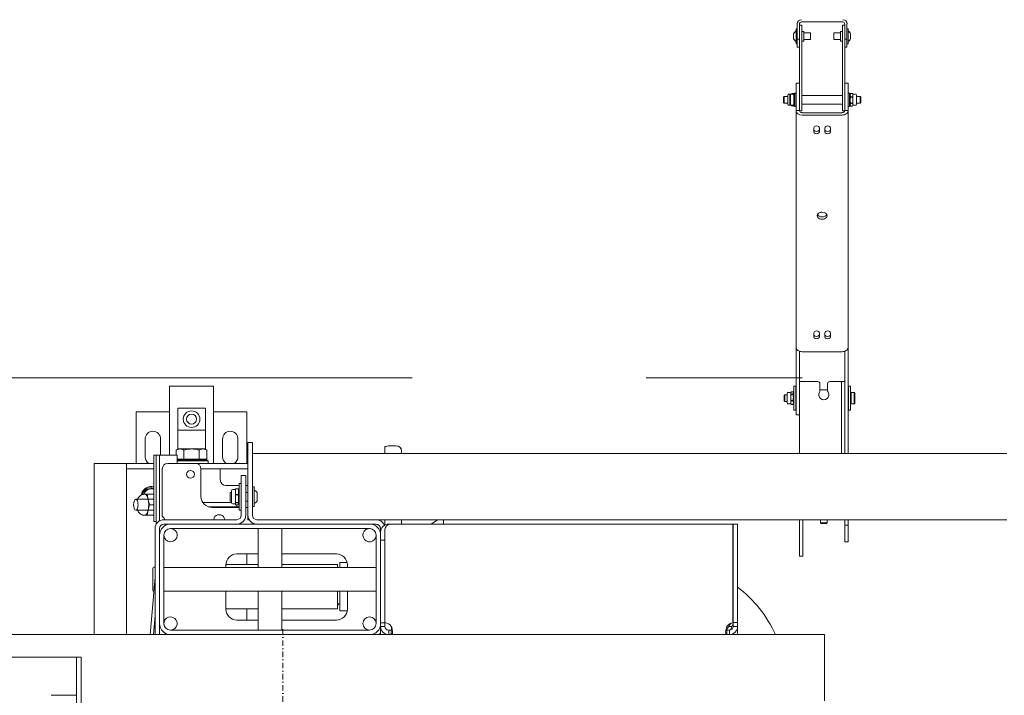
# Model space of a CAD drawing. Header units: millimetres. Extents: x -70269 to 35056, y -51814 to 48966.
# Tile 204 of 220: x -33448 to -32558, y 32493 to 33105. Entities that reach past the tile are written whole.
import ezdxf

# ---------------------------------------------------------------- set-up
doc = ezdxf.new("R2010")
doc.units = ezdxf.units.MM
doc.linetypes.add('DASHDOT', pattern=[1, 0.5, -0.25, 0, -0.25])
doc.linetypes.add('Przerywana podwójnie', pattern=[109.361107, 52.916665, -21.166666, 14.111111, -21.166666])
doc.layers.add('00 - nowa technologia myjni_Nr_pióra__95', color=7, linetype='Continuous', lineweight=20, true_color=0x7c7c7c)
doc.layers.add('410-K Osie główne_Nr_pióra__95', color=7, linetype='Continuous', lineweight=20, true_color=0x7c7c7c)
doc.layers.add('XREF', color=8, linetype='Continuous', lineweight=9)

# ---------------------------------------------------------------- blocks, each defined once
blk = doc.blocks.new('parter 2025.10.15')
at = {"layer": '00 - nowa technologia myjni_Nr_pióra__95', "color": 8, "linetype": 'Continuous', "lineweight": 5}
for p, q in [((575.679, 2766.037), (571.958, 2766.037)), ((571.469, 2764.737), (571.469, 2765.417)), ((571.568, 2765.417), (571.469, 2765.417)), ((571.568, 2765.847), (571.568, 2764.987)), ((571.769, 2765.847), (571.769, 2764.987)), ((571.769, 2765.737), (571.969, 2765.737)), ((571.769, 2765.737), (571.769, 2765.237)), ((571.769, 2764.237), (571.769, 2765.237)), ((571.969, 2765.737), (571.969, 2765.237)), ((571.969, 2764.237), (571.969, 2765.237)), ((572.018, 2765.182), (572.168, 2765.182)), ((572.168, 2765.182), (572.168, 2764.612)), ((575.468, 2764.862), (575.468, 2765.182)), ((575.618, 2765.182), (575.468, 2765.182)), ((575.668, 2765.237), (575.668, 2765.737)), ((575.869, 2765.737), (575.668, 2765.737)), ((575.668, 2765.237), (575.668, 2764.237)), ((575.869, 2764.987), (575.869, 2765.847)), ((576.068, 2764.987), (576.068, 2765.847)), ((576.068, 2765.417), (576.068, 2764.737)), ((576.068, 2765.417), (576.169, 2765.417)), ((576.068, 2765.137), (576.068, 2765.136)), ((576.169, 2765.417), (576.169, 2764.737)), ((571.24, 2764.968), (571.238, 2764.965)), ((571.238, 2764.965), (571.238, 2764.862)), ((571.238, 2764.862), (571.238, 2764.854)), ((571.24, 2764.859), (571.238, 2764.862)), ((571.24, 2764.859), (571.238, 2764.854)), ((571.238, 2764.854), (571.238, 2764.846)), ((571.238, 2764.846), (571.238, 2764.634)), ((571.24, 2764.629), (571.238, 2764.634)), ((571.238, 2764.626), (571.238, 2764.634)), ((571.238, 2764.626), (571.24, 2764.629)), ((571.238, 2764.626), (571.238, 2764.509)), ((571.238, 2764.509), (571.24, 2764.506)), ((571.24, 2764.506), (571.238, 2764.509)), ((571.469, 2764.057), (571.469, 2764.737)), ((571.568, 2764.987), (571.568, 2764.487)), ((571.568, 2764.487), (571.769, 2764.487)), ((571.568, 2764.487), (571.568, 2764.237)), ((571.568, 2764.237), (571.568, 2763.737)), ((571.769, 2764.987), (571.769, 2764.487)), ((571.769, 2764.487), (571.769, 2764.237)), ((571.769, 2764.237), (571.769, 2764.022)), ((571.769, 2764.237), (571.769, 2763.804)), ((571.969, 2764.237), (571.969, 2763.804)), ((572.018, 2764.292), (572.168, 2764.292)), ((572.018, 2764.292), (572.168, 2764.292)), ((572.018, 2764.292), (572.168, 2764.292)), ((572.018, 2764.292), (572.168, 2764.292)), ((572.168, 2765.037), (572.769, 2765.037)), ((572.168, 2764.612), (572.168, 2764.292)), ((572.168, 2764.437), (572.769, 2764.437)), ((572.168, 2764.437), (572.769, 2764.437)), ((572.168, 2764.437), (572.769, 2764.437)), ((572.168, 2764.437), (572.769, 2764.437)), ((572.769, 2765.037), (572.769, 2764.737)), ((572.769, 2764.737), (572.769, 2764.437)), ((574.868, 2764.737), (574.868, 2765.037)), ((575.468, 2765.037), (574.868, 2765.037)), ((574.868, 2764.437), (574.868, 2764.737)), ((575.468, 2764.437), (574.868, 2764.437)), ((575.468, 2764.437), (574.868, 2764.437)), ((575.468, 2764.437), (574.868, 2764.437)), ((575.468, 2764.437), (574.868, 2764.437)), ((575.468, 2764.292), (575.468, 2764.862)), ((575.618, 2764.292), (575.468, 2764.292)), ((575.618, 2764.292), (575.468, 2764.292)), ((575.618, 2764.292), (575.468, 2764.292)), ((575.618, 2764.292), (575.468, 2764.292)), ((575.668, 2763.804), (575.668, 2764.237)), ((575.869, 2764.487), (575.869, 2764.987)), ((576.068, 2764.487), (575.869, 2764.487)), ((575.869, 2764.237), (575.869, 2764.487)), ((575.869, 2764.237), (575.869, 2763.737)), ((575.869, 2763.804), (575.869, 2764.237)), ((576.068, 2764.487), (576.068, 2764.987)), ((576.068, 2764.737), (576.068, 2764.057)), ((576.068, 2764.237), (576.068, 2764.487)), ((576.068, 2764.237), (576.068, 2763.737)), ((576.169, 2764.737), (576.169, 2764.057)), ((576.397, 2764.968), (576.398, 2764.965)), ((576.397, 2764.968), (576.398, 2764.965)), ((576.397, 2764.846), (576.398, 2764.848)), ((576.398, 2764.84), (576.397, 2764.846)), ((576.397, 2764.615), (576.398, 2764.62)), ((576.397, 2764.615), (576.398, 2764.612)), ((576.398, 2764.509), (576.397, 2764.506)), ((576.398, 2764.508), (576.397, 2764.506)), ((576.398, 2764.967), (576.398, 2764.965)), ((576.398, 2764.848), (576.398, 2764.965)), ((576.398, 2764.848), (576.398, 2764.84)), ((576.398, 2764.628), (576.398, 2764.84)), ((576.398, 2764.62), (576.398, 2764.628)), ((576.398, 2764.612), (576.398, 2764.62)), ((576.398, 2764.509), (576.398, 2764.612)), ((571.568, 2764.057), (571.469, 2764.057)), ((571.568, 2764.057), (571.469, 2764.057)), ((571.568, 2764.057), (571.469, 2764.057)), ((571.568, 2764.057), (571.469, 2764.057)), ((571.568, 2763.737), (571.769, 2763.737)), ((571.769, 2763.804), (571.769, 2763.371)), ((571.769, 2758.987), (571.769, 2763.371)), ((571.969, 2763.804), (571.969, 2763.371)), ((571.969, 2758.987), (571.969, 2763.371)), ((575.668, 2763.371), (575.668, 2763.804)), ((575.668, 2763.371), (575.668, 2758.987)), ((575.869, 2763.371), (575.869, 2763.804)), ((576.068, 2763.737), (575.869, 2763.737)), ((575.869, 2763.371), (575.869, 2758.987)), ((576.068, 2764.057), (576.169, 2764.057)), ((576.068, 2764.057), (576.169, 2764.057)), ((576.068, 2764.057), (576.169, 2764.057)), ((576.068, 2764.057), (576.169, 2764.057)), ((571.469, 2758.046), (571.469, 2760.487)), ((571.769, 2760.487), (571.469, 2760.487)), ((575.869, 2760.487), (575.869, 2760.048)), ((575.869, 2760.487), (576.169, 2760.487)), ((575.869, 2760.048), (575.869, 2758.046)), ((576.169, 2760.487), (576.169, 2760.048)), ((576.169, 2760.048), (576.169, 2758.046)), ((570.329, 2759.226), (570.39, 2759.287)), ((570.329, 2759.226), (570.329, 2758.755)), ((570.39, 2759.287), (570.39, 2758.694)), ((570.39, 2759.287), (570.708, 2759.287)), ((570.708, 2759.406), (570.708, 2758.579)), ((570.79, 2759.487), (570.968, 2759.487)), ((570.909, 2759.427), (570.968, 2759.487)), ((570.909, 2758.755), (570.909, 2759.427)), ((570.968, 2758.723), (570.968, 2759.487)), ((571.248, 2759.487), (570.968, 2759.487)), ((571.051, 2759.487), (571.058, 2759.507)), ((571.076, 2759.543), (571.077, 2759.543)), ((571.077, 2759.543), (571.236, 2759.543)), ((571.236, 2759.543), (571.236, 2759.543)), ((571.248, 2758.723), (571.248, 2759.487)), ((571.308, 2759.427), (571.248, 2759.487)), ((571.308, 2759.432), (571.265, 2759.507)), ((571.308, 2759.547), (571.349, 2759.587)), ((571.308, 2759.547), (571.308, 2759.227)), ((571.308, 2759.227), (571.308, 2758.427)), ((571.349, 2759.587), (571.349, 2759.244)), ((571.349, 2759.587), (571.469, 2759.587)), ((571.349, 2759.244), (571.349, 2758.387)), ((571.769, 2758.987), (571.769, 2757.997)), ((571.769, 2758.046), (571.769, 2758.911)), ((575.668, 2759.387), (571.969, 2759.387)), ((571.969, 2758.987), (571.969, 2757.987)), ((575.668, 2757.987), (575.668, 2758.987)), ((575.869, 2758.905), (575.869, 2758.987)), ((576.169, 2759.488), (576.169, 2759.587)), ((576.288, 2759.587), (576.169, 2759.587)), ((576.169, 2758.387), (576.169, 2759.488)), ((576.169, 2758.587), (576.169, 2759.335)), ((576.288, 2759.488), (576.288, 2759.587)), ((576.328, 2759.547), (576.288, 2759.587)), ((576.328, 2759.547), (576.288, 2759.587)), ((576.288, 2758.387), (576.288, 2759.488)), ((576.328, 2759.432), (576.395, 2759.547)), ((576.328, 2759.455), (576.328, 2759.547)), ((576.328, 2758.427), (576.328, 2759.455)), ((576.328, 2758.752), (576.328, 2759.432)), ((576.401, 2759.557), (576.395, 2759.547)), ((576.401, 2759.555), (576.401, 2759.557)), ((576.561, 2759.557), (576.401, 2759.557)), ((576.561, 2759.555), (576.401, 2759.555)), ((576.401, 2759.232), (576.401, 2759.255)), ((576.561, 2759.255), (576.401, 2759.255)), ((576.561, 2759.232), (576.401, 2759.232)), ((576.561, 2759.555), (576.561, 2759.557)), ((576.561, 2759.557), (576.564, 2759.547)), ((576.561, 2759.232), (576.561, 2759.255)), ((576.586, 2759.487), (576.564, 2759.547)), ((576.586, 2759.405), (576.586, 2759.487)), ((576.847, 2759.487), (576.586, 2759.487)), ((576.586, 2758.959), (576.586, 2759.405)), ((576.586, 2758.723), (576.586, 2758.959)), ((576.929, 2758.766), (576.929, 2759.406)), ((577.247, 2759.287), (576.929, 2759.287)), ((577.247, 2758.828), (577.247, 2759.287)), ((577.309, 2759.226), (577.247, 2759.287)), ((577.309, 2758.861), (577.309, 2759.226)), ((570.329, 2758.755), (570.329, 2758.748)), ((570.329, 2758.748), (570.39, 2758.687)), ((570.39, 2758.694), (570.39, 2758.687)), ((570.39, 2758.687), (570.708, 2758.687)), ((570.708, 2758.579), (570.708, 2758.568)), ((570.79, 2758.487), (571.051, 2758.487)), ((570.909, 2758.547), (570.909, 2758.755)), ((570.909, 2758.547), (570.968, 2758.487)), ((570.968, 2758.487), (570.968, 2758.723)), ((571.248, 2758.487), (570.968, 2758.487)), ((571.051, 2758.487), (571.058, 2758.467)), ((571.076, 2758.431), (571.077, 2758.431)), ((571.077, 2758.437), (571.236, 2758.437)), ((571.077, 2758.437), (571.077, 2758.431)), ((571.077, 2758.431), (571.236, 2758.431)), ((571.236, 2758.437), (571.236, 2758.431)), ((571.248, 2758.487), (571.248, 2758.723)), ((571.308, 2758.547), (571.248, 2758.487)), ((571.308, 2758.542), (571.265, 2758.467)), ((571.308, 2758.427), (571.349, 2758.387)), ((571.349, 2758.387), (571.469, 2758.387)), ((571.349, 2758.387), (571.469, 2758.387)), ((571.469, 2758.046), (571.469, 2758.009)), ((571.469, 2758.009), (571.469, 2757.997)), ((571.769, 2758.009), (571.469, 2758.009)), ((571.469, 2736.572), (571.469, 2757.997)), ((571.769, 2758.046), (571.769, 2758.009)), ((571.769, 2758.009), (571.769, 2757.997)), ((571.769, 2757.987), (571.969, 2757.987)), ((575.668, 2758.587), (571.968, 2758.587)), ((575.668, 2758.587), (571.969, 2758.587)), ((575.869, 2757.987), (575.668, 2757.987)), ((575.869, 2758.009), (575.869, 2758.046)), ((575.869, 2757.997), (575.869, 2758.009)), ((575.869, 2758.009), (576.169, 2758.009)), ((576.288, 2758.387), (576.169, 2758.387)), ((576.288, 2758.387), (576.169, 2758.387)), ((576.169, 2758.009), (576.169, 2758.046)), ((576.169, 2757.997), (576.169, 2758.009)), ((576.169, 2736.572), (576.169, 2757.997)), ((576.328, 2758.427), (576.288, 2758.387)), ((576.328, 2758.427), (576.288, 2758.387)), ((576.328, 2758.542), (576.328, 2758.752)), ((576.328, 2758.542), (576.395, 2758.427)), ((576.401, 2758.418), (576.395, 2758.427)), ((576.401, 2758.664), (576.401, 2758.686)), ((576.561, 2758.686), (576.401, 2758.686)), ((576.561, 2758.664), (576.401, 2758.664)), ((576.561, 2758.418), (576.401, 2758.418)), ((576.561, 2758.664), (576.561, 2758.686)), ((576.561, 2758.686), (576.561, 2758.686)), ((576.561, 2758.418), (576.564, 2758.427)), ((576.586, 2758.487), (576.564, 2758.427)), ((576.586, 2758.54), (576.586, 2758.723)), ((576.586, 2758.487), (576.586, 2758.54)), ((576.847, 2758.487), (576.586, 2758.487)), ((576.586, 2758.487), (576.669, 2758.487)), ((576.929, 2758.568), (576.929, 2758.766)), ((577.247, 2758.687), (576.929, 2758.687)), ((577.247, 2758.687), (577.247, 2758.828)), ((577.309, 2758.748), (577.247, 2758.687)), ((577.309, 2758.748), (577.309, 2758.861)), ((572.018, 2757.82), (575.618, 2757.82)), ((572.018, 2757.608), (575.618, 2757.608)), ((573.069, 2756.088), (573.069, 2756.441)), ((573.568, 2756.088), (573.568, 2756.441)), ((574.068, 2756.088), (574.068, 2756.441)), ((574.568, 2756.088), (574.568, 2756.441)), ((573.069, 2737.527), (573.069, 2737.88)), ((573.568, 2737.527), (573.568, 2737.88)), ((574.068, 2737.527), (574.068, 2737.88)), ((574.568, 2737.527), (574.568, 2737.88)), ((571.469, 2736.572), (571.469, 2736.501)), ((571.469, 2736.501), (571.469, 2736.324)), ((571.469, 2736.324), (571.469, 2736.183)), ((571.469, 2736.183), (571.469, 2730.915)), ((571.769, 2736.225), (571.769, 2736.183)), ((571.769, 2736.183), (571.769, 2731.054)), ((575.618, 2736.183), (572.018, 2736.183)), ((575.618, 2736.183), (572.018, 2736.183)), ((575.869, 2736.183), (575.869, 2736.225)), ((575.869, 2730.279), (575.869, 2736.183)), ((576.169, 2736.501), (576.169, 2736.572)), ((576.169, 2736.501), (576.169, 2736.324)), ((576.169, 2736.183), (576.169, 2736.324)), ((576.169, 2730.279), (576.169, 2736.183)), ((514.769, 2733.076), (515.519, 2733.076)), ((514.769, 2733.076), (514.769, 2726.826)), ((518.019, 2733.076), (515.519, 2733.076)), ((518.019, 2733.076), (518.768, 2733.076)), ((518.768, 2733.076), (518.768, 2726.076)), ((571.248, 2733.076), (571.248, 2731.561)), ((571.248, 2733.076), (571.449, 2733.076)), ((571.449, 2733.076), (571.449, 2731.561)), ((571.769, 2726.976), (571.769, 2733.476)), ((571.769, 2733.476), (572.318, 2733.476)), ((573.418, 2733.476), (572.318, 2733.476)), ((573.618, 2732.622), (573.618, 2733.275)), ((574.319, 2732.622), (574.319, 2733.275)), ((575.519, 2733.476), (574.518, 2733.476)), ((575.569, 2733.476), (575.569, 2732.976)), ((575.869, 2733.476), (575.569, 2733.476)), ((576.189, 2733.076), (576.189, 2731.561)), ((576.189, 2733.076), (576.389, 2733.076)), ((576.389, 2733.076), (576.389, 2731.561)), ((570.388, 2732.214), (570.45, 2732.276)), ((570.388, 2732.214), (570.388, 2731.739)), ((570.45, 2732.276), (570.45, 2731.678)), ((570.45, 2732.276), (570.649, 2732.276)), ((570.649, 2732.394), (570.649, 2731.56)), ((570.73, 2732.476), (570.991, 2732.476)), ((570.991, 2732.476), (571.006, 2732.516)), ((570.991, 2732.476), (570.991, 2732.439)), ((570.991, 2732.439), (570.991, 2732.044)), ((571.016, 2732.542), (571.017, 2732.542)), ((571.017, 2732.542), (571.176, 2732.542)), ((571.017, 2732.335), (571.176, 2732.335)), ((571.017, 2732.335), (571.017, 2732.315)), ((571.017, 2732.315), (571.176, 2732.315)), ((571.176, 2732.542), (571.176, 2732.542)), ((571.176, 2732.335), (571.176, 2732.315)), ((571.188, 2732.525), (571.194, 2732.515)), ((571.248, 2732.421), (571.194, 2732.516)), ((571.248, 2732.421), (571.194, 2732.515)), ((571.449, 2732.675), (571.469, 2732.696)), ((571.449, 2732.675), (571.449, 2732.311)), ((571.449, 2732.311), (571.449, 2731.276)), ((573.618, 2732.725), (574.319, 2732.725)), ((575.569, 2732.976), (575.569, 2726.976)), ((576.189, 2732.426), (576.168, 2732.446)), ((576.189, 2732.426), (576.169, 2732.445)), ((576.389, 2732.416), (576.449, 2732.476)), ((576.389, 2732.416), (576.389, 2731.538)), ((576.449, 2732.476), (576.449, 2731.479)), ((576.449, 2732.476), (576.729, 2732.476)), ((576.788, 2732.416), (576.729, 2732.476)), ((576.729, 2732.476), (576.729, 2731.479)), ((576.788, 2732.416), (576.729, 2732.476)), ((576.788, 2732.416), (576.788, 2731.538)), ((570.388, 2731.739), (570.388, 2731.737)), ((570.388, 2731.737), (570.45, 2731.676)), ((570.45, 2731.678), (570.45, 2731.676)), ((570.45, 2731.676), (570.649, 2731.676)), ((570.45, 2731.676), (570.649, 2731.676)), ((570.649, 2731.56), (570.649, 2731.557)), ((570.73, 2731.475), (570.991, 2731.475)), ((570.73, 2731.475), (570.991, 2731.475)), ((570.991, 2732.044), (570.991, 2731.581)), ((570.991, 2731.581), (570.991, 2731.479)), ((570.991, 2731.479), (570.991, 2731.475)), ((570.991, 2731.475), (571.006, 2731.436)), ((571.016, 2731.41), (571.017, 2731.41)), ((571.017, 2731.773), (571.017, 2731.749)), ((571.017, 2731.773), (571.176, 2731.773)), ((571.017, 2731.749), (571.176, 2731.749)), ((571.017, 2731.413), (571.176, 2731.413)), ((571.017, 2731.413), (571.017, 2731.41)), ((571.017, 2731.41), (571.176, 2731.41)), ((571.176, 2731.773), (571.176, 2731.749)), ((571.176, 2731.413), (571.176, 2731.41)), ((571.176, 2731.41), (571.176, 2731.41)), ((571.248, 2731.531), (571.194, 2731.436)), ((571.248, 2731.531), (571.194, 2731.436)), ((571.248, 2731.561), (571.248, 2730.876)), ((571.449, 2731.561), (571.449, 2730.876)), ((571.449, 2731.276), (571.469, 2731.256)), ((575.869, 2732.104), (575.869, 2726.976)), ((576.189, 2731.526), (576.168, 2731.505)), ((576.189, 2731.526), (576.169, 2731.506)), ((576.189, 2731.561), (576.189, 2730.876)), ((576.389, 2731.561), (576.389, 2730.876)), ((576.389, 2731.538), (576.389, 2731.536)), ((576.389, 2731.536), (576.449, 2731.475)), ((576.449, 2731.479), (576.449, 2731.475)), ((576.449, 2731.475), (576.729, 2731.475)), ((576.449, 2731.475), (576.729, 2731.475)), ((576.788, 2731.536), (576.729, 2731.475)), ((576.788, 2731.536), (576.729, 2731.475)), ((576.729, 2731.479), (576.729, 2731.475)), ((576.729, 2731.476), (576.729, 2731.475)), ((576.788, 2731.538), (576.788, 2731.536)), ((514.769, 2730.747), (511.769, 2730.747)), ((511.769, 2730.747), (511.769, 2726.076)), ((515.519, 2729.076), (515.519, 2731.076)), ((518.019, 2731.076), (515.519, 2731.076)), ((518.019, 2729.076), (518.019, 2731.076)), ((521.769, 2730.747), (518.768, 2730.747)), ((521.769, 2730.747), (521.769, 2726.076)), ((571.248, 2730.876), (571.449, 2730.876)), ((571.248, 2730.876), (571.449, 2730.876)), ((571.469, 2730.476), (571.469, 2730.915)), ((571.769, 2730.476), (571.469, 2730.476)), ((571.769, 2730.476), (571.469, 2730.476)), ((576.189, 2730.876), (576.389, 2730.876)), ((576.189, 2730.876), (576.389, 2730.876)), ((575.869, 2730.279), (575.869, 2729.218)), ((576.169, 2730.279), (576.169, 2729.218)), ((518.019, 2729.076), (515.519, 2729.076)), ((515.519, 2729.076), (515.519, 2727.347)), ((518.019, 2729.076), (518.019, 2727.347)), ((575.869, 2726.976), (575.869, 2729.218)), ((576.169, 2726.976), (576.169, 2729.218)), ((512.569, 2726.676), (512.569, 2728.275)), ((513.969, 2728.275), (513.969, 2726.826)), ((519.568, 2726.676), (519.568, 2728.275)), ((520.968, 2728.275), (520.968, 2726.676)), ((521.868, 2727.976), (521.868, 2727.683)), ((522.269, 2727.976), (521.868, 2727.976)), ((522.269, 2727.976), (522.269, 2727.683)), ((513.369, 2726.326), (513.369, 2726.826)), ((513.369, 2726.826), (513.568, 2726.826)), ((513.868, 2726.826), (513.568, 2726.826)), ((513.568, 2726.326), (513.568, 2726.826)), ((513.868, 2726.326), (513.868, 2726.826)), ((515.081, 2726.826), (513.868, 2726.826)), ((515.472, 2726.826), (515.081, 2726.826)), ((515.569, 2727.376), (515.383, 2727.269)), ((515.383, 2726.826), (515.383, 2727.268)), ((515.472, 2726.826), (515.472, 2726.076)), ((515.569, 2727.376), (515.729, 2727.376)), ((515.729, 2727.376), (516.769, 2727.376)), ((516.076, 2726.456), (516.076, 2727.268)), ((516.769, 2727.376), (517.808, 2727.376)), ((517.461, 2726.456), (517.461, 2727.268)), ((517.808, 2727.376), (517.822, 2727.376)), ((517.808, 2727.376), (517.822, 2727.375)), ((517.822, 2727.376), (517.968, 2727.376)), ((517.968, 2727.376), (518.154, 2727.269)), ((518.154, 2726.456), (518.154, 2727.268)), ((521.868, 2725.561), (521.868, 2727.683)), ((522.269, 2725.561), (522.269, 2727.683)), ((522.269, 2726.976), (590.532, 2726.976)), ((534.269, 2726.976), (534.269, 2727.576)), ((534.818, 2727.666), (535.269, 2727.666)), ((535.768, 2727.189), (535.768, 2726.976)), ((507.968, 2726.076), (508.868, 2726.076)), ((507.968, 2710.576), (507.968, 2726.076)), ((508.868, 2726.076), (510.869, 2726.076)), ((510.869, 2726.076), (510.869, 2725.576)), ((510.869, 2726.076), (511.868, 2726.076)), ((511.868, 2726.076), (513.369, 2726.076)), ((513.369, 2721.326), (513.369, 2726.326)), ((513.568, 2726.326), (513.568, 2720.563)), ((513.868, 2720.868), (513.868, 2726.326)), ((517.119, 2726.076), (514.619, 2726.076)), ((515.471, 2726.456), (516.076, 2726.456)), ((515.518, 2726.376), (515.472, 2726.376)), ((518.268, 2726.301), (515.472, 2726.301)), ((518.194, 2726.376), (515.518, 2726.376)), ((515.519, 2726.456), (515.519, 2726.376)), ((515.644, 2726.376), (515.644, 2726.456)), ((516.076, 2726.456), (517.461, 2726.456)), ((517.124, 2726.076), (521.868, 2726.076)), ((517.461, 2726.456), (518.154, 2726.456)), ((517.893, 2726.376), (517.893, 2726.456)), ((518.019, 2726.456), (518.019, 2726.376)), ((518.194, 2726.376), (518.268, 2726.301)), ((518.268, 2726.301), (518.268, 2726.076)), ((510.869, 2725.576), (511.868, 2725.576)), ((510.869, 2725.576), (510.869, 2725.136)), ((510.869, 2710.576), (510.869, 2725.136)), ((513.369, 2725.576), (511.868, 2725.576)), ((514.119, 2725.576), (514.119, 2722.075)), ((521.868, 2725.576), (517.618, 2725.576)), ((517.618, 2723.076), (517.618, 2725.576)), ((519.368, 2725.576), (519.368, 2725.136)), ((519.368, 2725.136), (519.368, 2724.575)), ((521.868, 2725.561), (521.868, 2724.147)), ((522.269, 2725.561), (522.269, 2724.147)), ((521.068, 2724.004), (521.068, 2724.251)), ((521.268, 2724.251), (521.068, 2724.251)), ((521.268, 2723.975), (521.268, 2724.976)), ((521.669, 2724.976), (521.268, 2724.976)), ((521.669, 2723.975), (521.669, 2724.976)), ((521.868, 2724.147), (521.868, 2721.376)), ((522.269, 2721.376), (522.269, 2724.147)), ((512.311, 2723.275), (512.302, 2723.236)), ((512.311, 2723.275), (512.525, 2723.275)), ((512.525, 2723.275), (512.74, 2723.275)), ((513.369, 2723.275), (512.74, 2723.275)), ((512.74, 2723.275), (512.847, 2722.801)), ((519.868, 2724.076), (521.068, 2724.076)), ((520.269, 2722.939), (520.269, 2723.451)), ((520.392, 2723.451), (520.269, 2723.451)), ((520.392, 2723.594), (520.392, 2723.168)), ((520.499, 2723.701), (520.739, 2723.701)), ((520.739, 2723.701), (520.746, 2723.72)), ((520.739, 2723.701), (520.741, 2723.704)), ((520.739, 2723.701), (520.739, 2723.501)), ((520.739, 2723.501), (520.739, 2723.191)), ((520.773, 2723.767), (520.773, 2723.757)), ((520.773, 2723.767), (520.976, 2723.767)), ((520.773, 2723.757), (520.976, 2723.757)), ((520.773, 2723.244), (520.976, 2723.244)), ((520.773, 2723.244), (520.773, 2723.211)), ((520.976, 2723.767), (520.976, 2723.757)), ((520.976, 2723.244), (520.976, 2723.211)), ((521.068, 2723.631), (521.017, 2723.72)), ((521.026, 2723.704), (521.027, 2723.703)), ((521.068, 2723.631), (521.026, 2723.704)), ((521.068, 2721.851), (521.068, 2724.004)), ((521.268, 2721.376), (521.268, 2723.975)), ((521.669, 2724.076), (521.868, 2724.076)), ((521.669, 2723.975), (521.669, 2721.376)), ((521.868, 2723.451), (521.669, 2723.451)), ((522.269, 2722.803), (522.269, 2723.941)), ((522.269, 2723.941), (522.419, 2723.941)), ((522.419, 2723.941), (522.419, 2722.803)), ((522.708, 2723.279), (522.708, 2723.373)), ((522.708, 2722.729), (522.708, 2723.279)), ((511.729, 2722.826), (513.369, 2722.826)), ((512.847, 2722.801), (512.954, 2722.326)), ((520.211, 2722.516), (517.79, 2722.516)), ((520.211, 2722.516), (520.392, 2722.516)), ((520.269, 2722.65), (520.269, 2722.939)), ((520.392, 2722.65), (520.269, 2722.65)), ((520.392, 2722.65), (520.269, 2722.65)), ((520.392, 2723.168), (520.392, 2722.507)), ((520.499, 2722.401), (520.739, 2722.401)), ((520.499, 2722.401), (520.739, 2722.401)), ((520.739, 2723.191), (520.739, 2722.87)), ((520.739, 2722.87), (520.739, 2722.419)), ((520.739, 2722.419), (520.739, 2722.401)), ((520.739, 2722.401), (520.746, 2722.381)), ((520.739, 2722.401), (520.741, 2722.398)), ((520.772, 2723.21), (520.773, 2723.211)), ((520.773, 2723.211), (520.976, 2723.211)), ((520.773, 2722.528), (520.976, 2722.528)), ((520.773, 2722.528), (520.773, 2722.505)), ((520.773, 2722.505), (520.976, 2722.505)), ((520.976, 2722.528), (520.976, 2722.505)), ((521.068, 2722.47), (521.017, 2722.381)), ((521.068, 2722.47), (521.026, 2722.398)), ((521.026, 2722.397), (521.026, 2722.398)), ((521.868, 2722.65), (521.668, 2722.65)), ((521.868, 2722.65), (521.669, 2722.65)), ((522.269, 2722.161), (522.269, 2722.803)), ((522.419, 2722.803), (522.419, 2722.161)), ((511.729, 2721.826), (513.369, 2721.826)), ((512.847, 2721.851), (512.74, 2721.376)), ((512.954, 2722.326), (512.847, 2721.851)), ((513.369, 2722.326), (512.954, 2722.326)), ((514.119, 2722.075), (514.119, 2721.291)), ((520.211, 2722.136), (518.277, 2722.136)), ((521.068, 2722.075), (518.618, 2722.075)), ((520.211, 2722.136), (520.993, 2722.136)), ((520.773, 2722.334), (520.976, 2722.334)), ((521.268, 2721.851), (521.068, 2721.851)), ((521.268, 2721.851), (521.068, 2721.851)), ((521.868, 2722.075), (521.668, 2722.075)), ((522.269, 2722.161), (522.419, 2722.161)), ((512.302, 2721.415), (512.311, 2721.376)), ((512.311, 2721.376), (512.525, 2721.376)), ((512.525, 2721.376), (512.74, 2721.376)), ((513.369, 2721.376), (512.74, 2721.376)), ((513.369, 2720.825), (513.369, 2721.326)), ((513.369, 2720.825), (513.568, 2720.825)), ((514.257, 2720.576), (514.283, 2720.576)), ((520.869, 2720.976), (514.269, 2720.976)), ((514.868, 2720.576), (514.269, 2720.576)), ((514.283, 2720.576), (514.292, 2720.576)), ((514.868, 2720.576), (532.869, 2720.576)), ((521.868, 2721.376), (521.868, 2720.976)), ((521.868, 2720.976), (521.976, 2720.976)), ((522.668, 2720.976), (533.468, 2720.976)), ((533.468, 2720.576), (532.869, 2720.576)), ((533.471, 2720.976), (590.532, 2720.976)), ((534.268, 2720.576), (534.161, 2720.576)), ((534.269, 2720.493), (534.269, 2720.976)), ((534.608, 2720.576), (534.768, 2720.576)), ((534.769, 2720.576), (565.728, 2720.576)), ((535.768, 2720.976), (535.768, 2720.576)), ((538.451, 2720.576), (539.027, 2720.976)), ((539.568, 2720.976), (539.568, 2720.576)), ((565.728, 2711.65), (565.728, 2720.576)), ((565.728, 2720.576), (565.768, 2720.576)), ((566.169, 2720.576), (565.768, 2720.576)), ((565.768, 2720.576), (565.768, 2711.654)), ((566.169, 2711.654), (566.169, 2720.576)), ((571.769, 2720.976), (571.769, 2718.676)), ((572.068, 2720.976), (572.068, 2718.676)), ((573.669, 2720.697), (573.669, 2720.976)), ((573.669, 2720.697), (574.23, 2720.697)), ((573.73, 2720.636), (573.669, 2720.697)), ((573.73, 2720.636), (574.177, 2720.636)), ((574.177, 2720.636), (574.207, 2720.636)), ((574.207, 2720.636), (574.269, 2720.697)), ((574.23, 2720.697), (574.269, 2720.697)), ((574.269, 2720.697), (574.269, 2720.976)), ((575.869, 2720.976), (575.869, 2720.676)), ((575.869, 2720.476), (575.869, 2720.676)), ((576.169, 2720.976), (576.169, 2720.676)), ((576.169, 2720.476), (576.169, 2720.676)), ((589.769, 2720.967), (589.769, 2720.976)), ((590.069, 2720.967), (590.069, 2720.976)), ((513.468, 2720.175), (513.468, 2718.208)), ((513.868, 2720.176), (513.868, 2720.189)), ((513.868, 2720.175), (513.868, 2719.575)), ((514.868, 2720.175), (532.869, 2720.175)), ((522.804, 2716.641), (522.804, 2720.175)), ((524.933, 2716.641), (524.933, 2720.175)), ((524.933, 2716.641), (524.933, 2720.175)), ((533.868, 2720.175), (533.868, 2719.836)), ((533.868, 2719.336), (533.868, 2719.835)), ((534.269, 2711.654), (534.269, 2720.076)), ((575.869, 2720.276), (575.869, 2720.476)), ((575.869, 2720.476), (576.169, 2720.476)), ((575.869, 2719.476), (575.869, 2720.276)), ((576.169, 2720.276), (576.169, 2720.476)), ((576.169, 2719.476), (576.169, 2720.276)), ((513.868, 2719.575), (513.868, 2711.576)), ((514.269, 2719.575), (514.269, 2711.576)), ((533.468, 2711.576), (533.468, 2719.575)), ((533.868, 2711.576), (533.868, 2719.575)), ((533.868, 2719.135), (533.868, 2719.336)), ((533.868, 2711.65), (533.868, 2719.135)), ((533.868, 2719.135), (534.269, 2719.135)), ((575.869, 2718.975), (575.869, 2719.476)), ((575.869, 2718.975), (576.169, 2718.975)), ((576.169, 2718.975), (576.169, 2719.476)), ((513.468, 2718.208), (513.468, 2717.342)), ((571.769, 2718.676), (571.769, 2717.675)), ((572.068, 2718.676), (572.068, 2717.675)), ((513.468, 2716.764), (513.468, 2717.342)), ((520.869, 2717.876), (522.803, 2717.876)), ((522.803, 2717.876), (520.869, 2717.876)), ((521.769, 2717.876), (521.769, 2716.913)), ((524.933, 2717.876), (529.868, 2717.876)), ((529.868, 2717.876), (524.933, 2717.876)), ((530.168, 2716.641), (530.168, 2717.063)), ((530.84, 2717.113), (530.219, 2717.113)), ((572.068, 2717.675), (571.769, 2717.675)), ((513.268, 2716.576), (513.268, 2714.575)), ((513.369, 2716.676), (513.468, 2716.676)), ((513.468, 2716.764), (513.468, 2715.898)), ((533.468, 2716.641), (514.269, 2716.641)), ((519.868, 2716.641), (519.868, 2716.876)), ((519.868, 2716.876), (519.868, 2716.641)), ((522.803, 2716.913), (519.869, 2716.913)), ((529.969, 2716.913), (524.933, 2716.913)), ((529.969, 2716.641), (529.969, 2716.913)), ((530.869, 2716.641), (530.869, 2716.876)), ((513.468, 2715.736), (513.385, 2714.779)), ((513.468, 2715.898), (513.468, 2710.576)), ((513.017, 2710.576), (513.347, 2714.348)), ((513.347, 2714.348), (513.385, 2714.779)), ((533.468, 2714.511), (514.269, 2714.511)), ((522.804, 2714.511), (514.269, 2714.511)), ((519.868, 2712.876), (519.868, 2714.511)), ((519.868, 2714.511), (519.868, 2712.876)), ((522.804, 2710.976), (522.804, 2714.511)), ((524.933, 2710.976), (524.933, 2714.511)), ((524.933, 2710.976), (524.933, 2714.511)), ((533.468, 2714.511), (524.933, 2714.511)), ((529.969, 2712.913), (529.969, 2714.511)), ((530.168, 2712.763), (530.168, 2714.511)), ((530.869, 2712.876), (530.869, 2714.511)), ((522.803, 2712.913), (519.868, 2712.913)), ((521.769, 2712.913), (521.769, 2711.876)), ((529.969, 2712.913), (524.933, 2712.913)), ((530.855, 2712.713), (530.219, 2712.713)), ((513.318, 2710.576), (513.468, 2712.293)), ((522.803, 2711.876), (520.869, 2711.876)), ((529.868, 2711.876), (524.933, 2711.876)), ((534.269, 2711.654), (534.269, 2711.65)), ((534.269, 2711.313), (534.269, 2711.654)), ((566.169, 2711.654), (565.768, 2711.654)), ((565.768, 2711.654), (565.768, 2711.316)), ((566.169, 2710.576), (566.169, 2711.976)), ((566.169, 2711.654), (566.169, 2711.316)), ((513.868, 2711.576), (513.868, 2710.576)), ((532.869, 2710.976), (514.868, 2710.976)), ((533.868, 2711.65), (533.868, 2711.316)), ((533.868, 2711.65), (534.269, 2711.65)), ((533.868, 2711.316), (534.269, 2711.316)), ((533.868, 2711.312), (533.868, 2710.576)), ((534.269, 2711.65), (534.269, 2711.316)), ((534.608, 2710.576), (534.608, 2710.976)), ((534.608, 2710.976), (534.833, 2710.976)), ((534.833, 2710.576), (534.833, 2710.976)), ((534.868, 2711.225), (534.868, 2710.979)), ((565.204, 2710.576), (565.204, 2710.976)), ((565.204, 2710.976), (565.428, 2710.976)), ((565.658, 2711.316), (565.363, 2711.316)), ((565.428, 2710.576), (565.428, 2710.976)), ((566.169, 2711.316), (565.768, 2711.316)), ((339.068, 2710.576), (574.019, 2710.576)), ((532.869, 2710.576), (514.868, 2710.576)), ((532.873, 2710.576), (533.267, 2710.61)), ((533.267, 2710.61), (533.27, 2710.576)), ((534.269, 2710.576), (534.269, 2710.658)), ((534.608, 2710.576), (534.833, 2710.576)), ((534.833, 2710.576), (565.204, 2710.576)), ((565.204, 2710.576), (565.428, 2710.576)), ((565.768, 2710.658), (565.768, 2710.576)), ((574.019, 2710.576), (574.019, 2709.575)), ((574.019, 2709.575), (574.019, 2705.576)), ((497.23, 2708.526), (505.968, 2708.526)), ((506.368, 2708.526), (505.968, 2708.526)), ((506.368, 2708.526), (506.368, 2706.026)), ((506.368, 2708.526), (506.769, 2708.526)), ((506.769, 2708.526), (506.769, 2706.026)), ((506.368, 2613.826), (506.368, 2706.026)), ((506.769, 2613.826), (506.769, 2706.026)), ((574.019, 2705.576), (574.019, 2704.575)), ((505.968, 2705.076), (504.068, 2705.076)), ((506.368, 2705.076), (505.968, 2705.076))]:
    blk.add_line(p, q, dxfattribs=at)
at = {"layer": '00 - nowa technologia myjni_Nr_pióra__95', "color": 8, "linetype": 'DASHDOT', "lineweight": 5}
blk.add_line((525.018, 2711.051), (525.018, 2585.601), dxfattribs=at)
at = {"layer": '00 - nowa technologia myjni_Nr_pióra__95', "color": 8, "linetype": 'Continuous', "lineweight": 5}
for points in [[(571.265, 2759.507), (571.276, 2759.479), (571.276, 2759.459)], [(576.401, 2759.255), (576.38, 2759.301), (576.368, 2759.342), (576.36, 2759.405), (576.368, 2759.467), (576.38, 2759.509), (576.401, 2759.555)], [(576.4, 2758.686), (576.38, 2758.769), (576.368, 2758.845), (576.36, 2758.959), (576.368, 2759.074), (576.38, 2759.149), (576.401, 2759.232)], [(576.586, 2759.405), (576.581, 2759.469), (576.561, 2759.555)], [(576.561, 2759.255), (576.581, 2759.341), (576.586, 2759.405)], [(576.586, 2758.959), (576.581, 2759.075), (576.561, 2759.232)], [(576.561, 2758.686), (576.581, 2758.842), (576.586, 2758.959)], [(576.395, 2758.427), (576.378, 2758.459), (576.368, 2758.489), (576.36, 2758.54), (576.368, 2758.592), (576.38, 2758.626), (576.401, 2758.664)], [(576.586, 2758.54), (576.581, 2758.593), (576.561, 2758.664)], [(576.564, 2758.427), (576.581, 2758.488), (576.586, 2758.54)], [(570.991, 2732.439), (570.996, 2732.395), (571.017, 2732.335)], [(571.017, 2732.315), (570.996, 2732.16), (570.991, 2732.044)], [(571.194, 2732.516), (571.209, 2732.482), (571.217, 2732.439), (571.209, 2732.395), (571.197, 2732.367), (571.176, 2732.335)], [(571.176, 2732.315), (571.197, 2732.232), (571.209, 2732.158), (571.217, 2732.045), (571.209, 2731.931), (571.197, 2731.856), (571.176, 2731.773)], [(570.991, 2732.044), (570.996, 2731.928), (571.017, 2731.773)], [(571.017, 2731.749), (570.996, 2731.652), (570.991, 2731.581)], [(570.991, 2731.581), (570.996, 2731.509), (571.017, 2731.413)], [(571.176, 2731.749), (571.197, 2731.698), (571.209, 2731.651), (571.217, 2731.581), (571.209, 2731.511), (571.197, 2731.464), (571.176, 2731.413)], [(515.383, 2727.268), (515.492, 2727.323), (515.589, 2727.357), (515.66, 2727.371), (515.729, 2727.376)], [(515.729, 2727.376), (515.798, 2727.371), (515.869, 2727.357), (515.967, 2727.323), (516.076, 2727.268)], [(516.076, 2727.268), (516.188, 2727.299), (516.294, 2727.323), (516.488, 2727.357), (516.63, 2727.371), (516.769, 2727.376)], [(516.769, 2727.376), (516.907, 2727.371), (517.049, 2727.357), (517.243, 2727.323), (517.349, 2727.299), (517.461, 2727.268)], [(517.461, 2727.268), (517.57, 2727.323), (517.668, 2727.357), (517.739, 2727.371), (517.808, 2727.376)], [(517.822, 2727.375), (517.868, 2727.372), (517.914, 2727.365), (518.011, 2727.337), (518.08, 2727.308), (518.154, 2727.268)], [(534.818, 2727.666), (534.682, 2727.661), (534.547, 2727.648), (534.426, 2727.627), (534.345, 2727.606), (534.291, 2727.587), (534.269, 2727.576)], [(512.525, 2723.275), (512.425, 2723.268), (512.333, 2723.247), (512.244, 2723.212), (512.159, 2723.164), (512.085, 2723.108), (512.015, 2723.037), (511.951, 2722.951), (511.9, 2722.86), (511.884, 2722.826)], [(520.773, 2723.757), (520.756, 2723.68), (520.746, 2723.61), (520.739, 2723.501)], [(520.739, 2723.501), (520.746, 2723.391), (520.756, 2723.321), (520.773, 2723.244)], [(521.017, 2723.72), (521.001, 2723.742), (520.976, 2723.767)], [(520.976, 2723.757), (521.002, 2723.68), (521.018, 2723.61), (521.027, 2723.538), (521.027, 2723.469), (521.019, 2723.397), (521.003, 2723.325), (520.976, 2723.244)], [(520.772, 2723.21), (520.756, 2723.108), (520.746, 2723.015), (520.739, 2722.87)], [(520.739, 2722.87), (520.746, 2722.724), (520.756, 2722.631), (520.773, 2722.528)], [(520.773, 2722.505), (520.756, 2722.479), (520.746, 2722.456), (520.739, 2722.419)], [(520.976, 2723.21), (521.002, 2723.107), (521.018, 2723.014), (521.027, 2722.918), (521.027, 2722.825), (521.019, 2722.73), (521.002, 2722.634), (520.976, 2722.528)], [(520.976, 2722.505), (521.002, 2722.479), (521.018, 2722.456), (521.027, 2722.432), (521.027, 2722.409), (521.017, 2722.381)], [(521.017, 2722.381), (521.001, 2722.359), (520.976, 2722.334)], [(512.525, 2721.376), (512.429, 2721.383), (512.332, 2721.405), (512.242, 2721.44), (512.16, 2721.486), (512.081, 2721.547), (512.009, 2721.622), (511.972, 2721.67)], [(534.95, 2710.792), (534.945, 2710.886), (534.931, 2710.988), (534.908, 2711.095), (534.876, 2711.204), (534.833, 2711.316)], [(534.833, 2710.976), (534.865, 2710.978), (534.893, 2710.984), (534.912, 2710.994), (534.927, 2711.007)], [(534.833, 2710.576), (534.871, 2710.582), (534.901, 2710.602), (534.924, 2710.635), (534.939, 2710.682), (534.947, 2710.733), (534.95, 2710.792)], [(565.204, 2711.316), (565.158, 2711.193), (565.123, 2711.069), (565.1, 2710.948), (565.089, 2710.835), (565.087, 2710.792)], [(565.087, 2710.792), (565.094, 2710.705), (565.101, 2710.669), (565.112, 2710.637), (565.127, 2710.612), (565.145, 2710.594), (565.172, 2710.58), (565.204, 2710.576)], [(565.11, 2711.007), (565.125, 2710.994), (565.144, 2710.984), (565.172, 2710.978), (565.204, 2710.976)], [(565.134, 2710.989), (565.159, 2711.013), (565.191, 2711.049), (565.262, 2711.151), (565.312, 2711.233), (565.363, 2711.316)], [(565.538, 2710.994), (565.584, 2711.1), (565.611, 2711.172), (565.658, 2711.316)]]:
    blk.add_lwpolyline(points, dxfattribs=at)
for centre, radius in [((516.769, 2730.076), 0.75), ((516.769, 2730.076), 0.45), ((516.669, 2725.076), 0.35), ((514.868, 2719.575), 0.6)]:
    blk.add_circle(centre, radius, dxfattribs=at)
for centre, radius, start, end in [((571.958, 2765.847), 0.39, 90, 180), ((571.958, 2765.847), 0.19, 90, 180), ((575.679, 2765.847), 0.39, 0, 90), ((575.679, 2765.847), 0.19, 0, 90), ((571.739, 2764.737), 0.55, 119.44052, 155.46415), ((572.018, 2765.232), 0.05, 180, 270), ((572.018, 2765.232), 0.05, 180.00097, 223.31518), ((572.018, 2765.232), 0.05, 180.00098, 223.32644), ((575.618, 2765.232), 0.05, 270, 0), ((575.898, 2764.737), 0.55, 24.53585, 60.55948), ((575.898, 2764.737), 0.55, 24.53585, 45.48374), ((575.898, 2764.737), 0.55, 24.53585, 45.48339), ((571.739, 2764.737), 0.55, 204.53585, 240.55948), ((571.739, 2764.737), 0.55, 225.4699, 240.55948), ((571.739, 2764.737), 0.55, 225.47005, 240.55948), ((572.018, 2764.242), 0.05, 90, 180), ((572.018, 2764.242), 0.05, 90, 180), ((572.018, 2764.242), 0.05, 90, 180), ((572.018, 2764.242), 0.05, 90, 180), ((575.618, 2764.242), 0.05, 0, 90), ((575.898, 2764.737), 0.55, 299.44052, 335.46415), ((575.898, 2764.737), 0.55, 299.44052, 335.46415), ((575.898, 2764.737), 0.55, 299.44052, 335.46415), ((575.898, 2764.737), 0.55, 299.44052, 335.46415), ((570.79, 2759.406), 0.0812, 90, 180), ((571.175, 2759.464), 0.124, 159.79225, 169.40397), ((571.233, 2759.441), 0.186, 146.95127, 159.30388), ((571.115, 2759.416), 0.176, 31.34293, 46.32835), ((576.847, 2759.406), 0.0812, 0, 90), ((570.79, 2758.568), 0.0812, 180, 270), ((571.233, 2758.533), 0.186, 200.69613, 213.04873), ((572.017, 2758.675), 0.97, 191.16175, 194.17006), ((570.618, 2758.686), 0.667, 338.1178, 343.36327), ((571.115, 2758.559), 0.176, 313.67165, 328.65707), ((576.847, 2758.568), 0.0812, 270, 0), ((573.418, 2733.275), 0.2, 0, 90), ((574.518, 2733.275), 0.2, 90, 180), ((575.519, 2733.426), 0.05, 0, 90), ((570.73, 2732.394), 0.0812, 90, 180), ((571.213, 2732.436), 0.222, 159.0963, 179.3409), ((571.321, 2732.4), 0.337, 155.03087, 159.87437), ((570.946, 2732.371), 0.287, 30.21906, 36.51792), ((573.969, 2732.276), 0.45, 147.79577, 32.20423), ((573.418, 2732.622), 0.2, 327.79577, 0), ((574.518, 2732.622), 0.2, 180, 212.20423), ((570.73, 2731.557), 0.0812, 180, 270), ((570.73, 2731.557), 0.0813, 225.42806, 270.00057), ((571.321, 2731.552), 0.337, 200.12563, 204.96913), ((570.948, 2731.579), 0.284, 323.32886, 329.76991), ((570.946, 2731.58), 0.287, 323.48207, 329.78094), ((513.268, 2728.275), 0.7, 0, 180), ((520.269, 2728.275), 0.7, 0, 180), ((513.268, 2726.676), 0.7, 180, 238.99477), ((514.619, 2725.576), 0.5, 90, 180), ((517.119, 2725.576), 0.5, 0, 90), ((520.269, 2726.676), 0.7, 180, 238.99477), ((520.269, 2726.676), 0.7, 301.00461, 0), ((519.868, 2724.575), 0.5, 180, 270), ((513.118, 2723.076), 0.9, 73.87479, 171.78822), ((513.118, 2723.076), 0.9, 90, 171.78822), ((513.118, 2723.076), 0.8, 71.79289, 165.52022), ((513.118, 2723.076), 0.692, 68.81703, 163.19195), ((520.499, 2723.594), 0.106, 90, 180), ((520.924, 2723.651), 0.191, 142.6882, 158.8092), ((522.102, 2723.051), 0.7, 32.39566, 63.10763), ((522.608, 2723.373), 0.1, 0, 32.39566), ((512.526, 2722.326), 1, 160.19083, 199.80953), ((518.618, 2723.076), 1, 180, 270), ((520.499, 2722.507), 0.106, 180, 270), ((520.85, 2722.42), 0.111, 180.42666, 200.60851), ((520.924, 2722.45), 0.191, 201.19079, 217.3118), ((522.102, 2723.05), 0.7, 296.89236, 327.60435), ((522.608, 2722.729), 0.1, 327.60435, 0), ((512.668, 2722.163), 0.853, 203.30466, 215.35844), ((514.269, 2720.175), 0.8, 90, 180), ((514.868, 2719.575), 1, 90, 180), ((514.269, 2720.175), 0.4, 90, 180), ((513.821, 2720.828), 0.55, 32.76609, 57.23391), ((513.34, 2720.711), 1.031, 14.86297, 23.70932), ((513.34, 2720.711), 1.031, 14.86306, 23.70933), ((519.775, 2720.838), 1.007, 163.39881, 172.14255), ((519.775, 2720.838), 1.007, 163.3988, 172.14263), ((519.269, 2720.926), 0.5, 23.57818, 156.42182), ((518.762, 2720.838), 1.007, 7.85374, 16.60113), ((520.869, 2721.376), 0.4, 270, 0), ((520.869, 2721.376), 0.8, 270, 0), ((522.668, 2721.376), 0.8, 180, 269.07349), ((522.668, 2721.376), 0.4, 180, 270), ((532.869, 2719.575), 1, 0, 90), ((533.468, 2720.175), 0.8, 21.01565, 90), ((533.468, 2720.175), 0.4, 0, 90), ((534.608, 2719.835), 0.74, 90, 180), ((534.769, 2720.076), 0.5, 90, 180), ((514.868, 2719.575), 0.6, 90, 180), ((532.869, 2719.575), 0.6, 45.50242, 357.943), ((532.869, 2719.575), 0.6, 0, 90), ((520.869, 2716.876), 1, 90, 180), ((520.869, 2716.876), 1, 90, 180), ((529.868, 2716.876), 1, 0, 90), ((530.219, 2717.063), 0.05, 90, 180), ((513.369, 2716.576), 0.1, 90, 180), ((530.269, 2716.713), 0.3, 180, 193.91417), ((513.369, 2714.575), 0.1, 180, 263.996), ((559.325, 2705.88), 11.298, 24.55727, 52.71909), ((520.869, 2712.876), 1, 180, 270), ((529.868, 2712.876), 1, 270, 0), ((530.269, 2713.113), 0.3, 109.47144, 180), ((530.219, 2712.763), 0.05, 180, 270), ((514.868, 2711.576), 0.6, 272.04019, 225.44984), ((532.869, 2711.576), 0.6, 0, 270), ((534.209, 2710.917), 0.74, 32.62683, 85.42835), ((514.868, 2711.576), 1, 180, 270), ((514.868, 2711.576), 0.6, 180, 270), ((532.869, 2711.576), 1, 270, 0), ((532.869, 2711.576), 0.6, 270, 0), ((533.618, 2710.825), 0.25, 270, 0), ((533.468, 2710.825), 0.4, 321.32077, 0), ((534.608, 2711.316), 0.74, 180, 270), ((534.608, 2711.316), 0.34, 180, 270), ((565.827, 2710.917), 0.74, 97.68691, 147.37317), ((565.428, 2711.316), 0.74, 270, 0), ((565.428, 2711.316), 0.34, 270, 0)]:
    blk.add_arc(centre, radius, start, end, dxfattribs=at)
for centre, major_axis, ratio, start_param, end_param in [((572.018, 2757.997), (0.55, 0), 0.707107, 3.141593, 4.712389), ((572.018, 2757.997), (0.25, 0), 0.707107, 3.141593, 4.712389), ((575.618, 2757.997), (-0.55, 0), 0.707107, 1.570796, 3.141593), ((575.618, 2757.997), (-0.25, 0), 0.707107, 1.570796, 3.141593), ((573.318, 2756.441), (-0.25, 0), 0.707107, 3.141593, 6.283185), ((573.318, 2756.441), (-0.25, 0), 0.707107, 3.141593, 6.283185), ((573.318, 2756.3), (-0.25, 0), 0.707107, 0, 3.141593), ((574.319, 2756.441), (-0.25, 0), 0.707107, 3.141593, 6.283185), ((574.319, 2756.441), (-0.25, 0), 0.707107, 3.141593, 6.283185), ((574.319, 2756.3), (-0.25, 0), 0.707107, 0, 3.141593), ((573.318, 2756.088), (-0.25, 0), 0.707107, 0, 3.141593), ((574.319, 2756.088), (-0.25, 0), 0.707107, 0, 3.141593), ((573.819, 2748.487), (0.45, 0), 0.707107, 1.570796, 3.141593), ((573.819, 2748.487), (-0.45, 0), 0.707107, 0, 3.141593), ((573.819, 2748.487), (0.45, 0), 0.707107, 1.570796, 2.801911), ((573.819, 2748.699), (-0.45, 0), 0.707107, 0.339702, 2.80189), ((573.819, 2748.487), (-0.45, 0), 0.707107, 3.141593, 4.712389), ((573.819, 2748.487), (-0.45, 0), 0.707107, 3.141593, 4.712389), ((573.318, 2737.88), (-0.25, 0), 0.707107, 3.141593, 6.283185), ((573.318, 2737.88), (-0.25, 0), 0.707107, 3.141593, 6.283185), ((573.318, 2737.738), (-0.25, 0), 0.707107, 0, 3.141593), ((573.318, 2737.527), (-0.25, 0), 0.707107, 0, 3.141593), ((574.319, 2737.88), (-0.25, 0), 0.707107, 3.141593, 6.283185), ((574.319, 2737.88), (-0.25, 0), 0.707107, 3.141593, 6.283185), ((574.319, 2737.738), (-0.25, 0), 0.707107, 0, 3.141593), ((574.319, 2737.527), (-0.25, 0), 0.707107, 0, 3.141593), ((572.018, 2736.572), (0.55, 0), 0.707107, 3.141593, 4.712389), ((572.018, 2736.572), (0.55, 0), 0.707107, 4.240382, 4.712389), ((575.618, 2736.572), (-0.55, 0), 0.707107, 1.570796, 3.141593), ((575.618, 2736.572), (-0.55, 0), 0.707107, 1.570796, 2.04276), ((575.618, 2736.572), (-0.55, 0), 0.707107, 3.123959, 3.141593), ((535.269, 2727.189), (0.5, 0), 0.953717, 0, 1.570796), ((535.269, 2727.189), (-0.5, 0), 0.953717, 3.141593, 3.911527), ((535.269, 2727.099), (-0.5, 0), 0.953717, 3.141593, 3.146203), ((535.269, 2727.099), (0.5, 0), 0.953717, 0, 0.00461), ((512.525, 2722.326), (0, -0.95), 0.390731, 0, 3.141593), ((511.729, 2722.326), (0, 0.5), 0.390731, 0.5, 0.826061), ((511.729, 2722.326), (0, 0.5), 0.390731, 0.000031, 0.5), ((511.729, 2722.326), (0, 0.5), 0.390731, 3.141623, 6.283216), ((511.729, 2722.326), (0, 0.5), 0.390731, 2.315548, 3.141623), ((520.993, 2722.326), (0, 0.19), 0.920505, 1.524069, 1.570796), ((520.993, 2722.326), (0, 0.19), 0.920505, 1.570796, 3.141593), ((520.993, 2722.326), (0, 0.19), 0.920505, 3.141593, 3.588395), ((565.784, 2710.917), (0, 0.74), 0.675725, 0.031009, 0.111246), ((565.784, 2710.917), (0, 0.74), 0.675725, 0.181066, 1.001351), ((566.079, 2710.917), (0, 0.74), 0.675725, 0.669515, 1.001351)]:
    blk.add_ellipse(centre, major_axis=major_axis, ratio=ratio, start_param=start_param, end_param=end_param, dxfattribs=at)
for p in [(571.236, 2758.431), (576.401, 2758.686), (571.176, 2731.41), (520.976, 2723.211)]:
    blk.add_point(p, dxfattribs=at)
at = {"layer": '410-K Osie główne_Nr_pióra__95', "color": 8, "linetype": 'Przerywana podwójnie', "lineweight": 5}
blk.add_line((-63.001, 2733.809), (1039.917, 2733.809), dxfattribs=at)

msp = doc.modelspace()

# ---------------------------------------------------------------- block references
at = {"layer": 'XREF', "xscale": 10, "yscale": 10, "zscale": 10}
msp.add_blockref('parter 2025.10.15', (-38460.61, 5442.28), dxfattribs=at)

doc.saveas('drawing.dxf')
